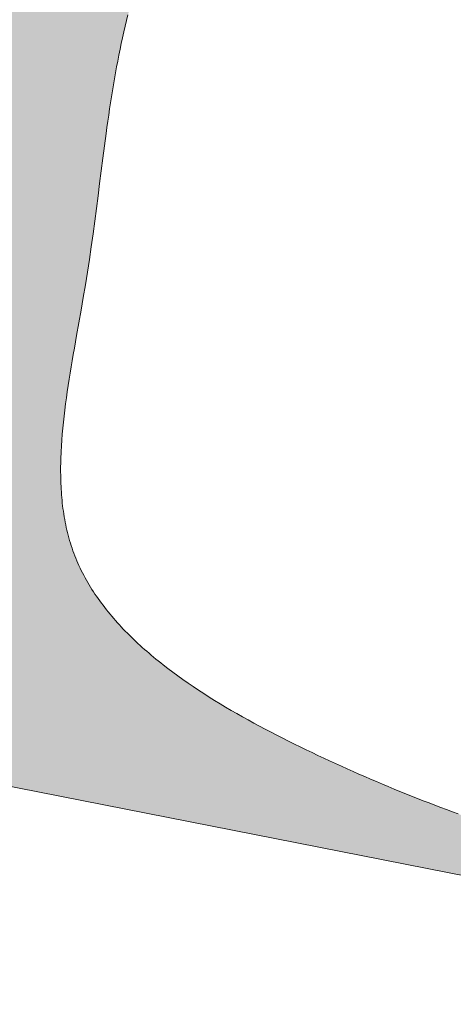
# Model space of a CAD drawing. Header units: metres. Extents: x 167415 to 168367, y 462435 to 462930.
# Tile 9 of 146: x 167598.41 to 167603.62, y 462694.85 to 462706.7. Entities that reach past the tile are written whole.
import ezdxf

# ---------------------------------------------------------------- set-up
doc = ezdxf.new("R2010")
doc.units = ezdxf.units.M
doc.header["$LTSCALE"] = 0.2
doc.layers.add('N_WE_GR_GRAS_WRM_RVA kruidenmengsel 2_B102-A', color=141, linetype='Continuous', lineweight=18)
doc.layers.add('N_WE_GR_GRAS_WRM_RVA kruidenmengsel 2_B102-G', color=141, linetype='Continuous', lineweight=18)

msp = doc.modelspace()

# ---------------------------------------------------------------- hatches: boundary and pattern name
at = {"layer": 'N_WE_GR_GRAS_WRM_RVA kruidenmengsel 2_B102-A', "transparency": 33554687}
h = msp.add_hatch(color=256, dxfattribs=at)
h.dxf.hatch_style = 1
edge = h.paths.add_edge_path()
edge.add_line((167608.5651586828, 462710.954464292), (167604.2644079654, 462711.8812534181))
edge.add_line((167604.2644079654, 462711.8812534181), (167604.3304917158, 462712.1943555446))
edge.add_line((167604.3304917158, 462712.1943555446), (167600.8561371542, 462712.9042744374))
edge.add_arc((167599.6784303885, 462707.630179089), 5.403986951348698, 77.41234641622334, 97.82973971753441)
edge.add_line((167598.9422462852, 462712.9837860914), (167596.2995732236, 462697.8692674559))
edge.add_line((167596.2995732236, 462697.8692674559), (167611.5796678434, 462694.8544704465))
edge.add_line((167611.5796678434, 462694.8544704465), (167613.6649941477, 462695.6352660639))
edge.add_line((167613.6649941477, 462695.6352660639), (167616.1780485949, 462696.5390734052))
edge.add_line((167616.1780485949, 462696.5390734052), (167616.7893859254, 462696.7383507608))
edge.add_line((167616.7893859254, 462696.7383507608), (167617.056623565, 462696.8099453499))
edge.add_line((167617.056623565, 462696.8099453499), (167617.2158224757, 462696.8667852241))
edge.add_line((167617.2158224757, 462696.8667852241), (167617.1452266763, 462697.1066132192))
edge.add_line((167617.1452266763, 462697.1066132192), (167617.1305709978, 462697.1023698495))
edge.add_line((167617.1305709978, 462697.1023698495), (167617.0264297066, 462697.0717148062))
edge.add_line((167617.0264297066, 462697.0717148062), (167616.9224642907, 462697.0406090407))
edge.add_line((167616.9224642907, 462697.0406090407), (167616.8186775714, 462697.0090539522))
edge.add_line((167616.8186775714, 462697.0090539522), (167616.7150725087, 462696.9770510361))
edge.add_line((167616.7150725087, 462696.9770510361), (167616.6116519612, 462696.9446017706))
edge.add_line((167616.6116519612, 462696.9446017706), (167616.5084187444, 462696.9117076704))
edge.add_line((167616.5084187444, 462696.9117076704), (167616.4053756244, 462696.8783702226))
edge.add_line((167616.4053756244, 462696.8783702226), (167616.3025256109, 462696.844591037))
edge.add_line((167616.3025256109, 462696.844591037), (167616.1998713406, 462696.810371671))
edge.add_line((167616.1998713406, 462696.810371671), (167616.0974156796, 462696.7757137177))
edge.add_line((167616.0974156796, 462696.7757137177), (167615.9951613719, 462696.7406188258))
edge.add_line((167615.9951613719, 462696.7406188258), (167615.8931111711, 462696.7050886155))
edge.add_line((167615.8931111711, 462696.7050886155), (167615.7912678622, 462696.6691248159))
edge.add_line((167615.7912678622, 462696.6691248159), (167615.6896340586, 462696.6327290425))
edge.add_line((167615.6896340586, 462696.6327290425), (167615.5882125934, 462696.5959030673))
edge.add_line((167615.5882125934, 462696.5959030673), (167615.4870059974, 462696.5586486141))
edge.add_line((167615.4870059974, 462696.5586486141), (167615.3860170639, 462696.5209674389))
edge.add_line((167615.3860170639, 462696.5209674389), (167615.2852483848, 462696.482861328))
edge.add_line((167615.2852483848, 462696.482861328), (167615.1847026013, 462696.4443320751))
edge.add_line((167615.1847026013, 462696.4443320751), (167615.0845105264, 462696.4054313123))
edge.add_line((167615.0845105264, 462696.4054313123), (167615.0344196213, 462696.3857923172))
edge.add_line((167615.0344196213, 462696.3857923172), (167615.0302639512, 462696.3841570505))
edge.add_line((167615.0302639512, 462696.3841570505), (167615.0116101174, 462696.3780630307))
edge.add_line((167615.0116101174, 462696.3780630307), (167614.9455757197, 462696.3566926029))
edge.add_line((167614.9455757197, 462696.3566926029), (167614.8796314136, 462696.3356745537))
edge.add_line((167614.8796314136, 462696.3356745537), (167614.8135811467, 462696.3149455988))
edge.add_line((167614.8135811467, 462696.3149455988), (167614.7474266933, 462696.2945064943))
edge.add_line((167614.7474266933, 462696.2945064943), (167614.6811700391, 462696.2743580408))
edge.add_line((167614.6811700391, 462696.2743580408), (167614.6148130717, 462696.2545009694))
edge.add_line((167614.6148130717, 462696.2545009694), (167614.5483576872, 462696.234936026))
edge.add_line((167614.5483576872, 462696.234936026), (167614.4818058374, 462696.2156639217))
edge.add_line((167614.4818058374, 462696.2156639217), (167614.4151594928, 462696.1966853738))
edge.add_line((167614.4151594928, 462696.1966853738), (167614.3484205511, 462696.1780010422))
edge.add_line((167614.3484205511, 462696.1780010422), (167614.2815909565, 462696.1596116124))
edge.add_line((167614.2815909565, 462696.1596116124), (167614.2146726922, 462696.1415177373))
edge.add_line((167614.2146726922, 462696.1415177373), (167614.1476677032, 462696.1237200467))
edge.add_line((167614.1476677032, 462696.1237200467), (167614.0805779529, 462696.1062191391))
edge.add_line((167614.0805779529, 462696.1062191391), (167614.0134054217, 462696.0890156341))
edge.add_line((167614.0134054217, 462696.0890156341), (167613.9461520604, 462696.0721101))
edge.add_line((167613.9461520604, 462696.0721101), (167613.8788199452, 462696.0555031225))
edge.add_line((167613.8788199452, 462696.0555031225), (167613.8114109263, 462696.0391952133))
edge.add_line((167613.8114109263, 462696.0391952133), (167613.7439271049, 462696.0231869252))
edge.add_line((167613.7439271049, 462696.0231869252), (167613.6763704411, 462696.0074787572))
edge.add_line((167613.6763704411, 462696.0074787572), (167613.6087429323, 462695.9920712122))
edge.add_line((167613.6087429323, 462695.9920712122), (167613.5410465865, 462695.976964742))
edge.add_line((167613.5410465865, 462695.976964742), (167613.4732834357, 462695.9621598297))
edge.add_line((167613.4732834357, 462695.9621598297), (167613.4054554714, 462695.9476568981))
edge.add_line((167613.4054554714, 462695.9476568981), (167613.3375647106, 462695.933456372))
edge.add_line((167613.3375647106, 462695.933456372), (167613.2696132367, 462695.9195586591))
edge.add_line((167613.2696132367, 462695.9195586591), (167613.2016030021, 462695.9059641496))
edge.add_line((167613.2016030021, 462695.9059641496), (167613.1335360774, 462695.8926731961))
edge.add_line((167613.1335360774, 462695.8926731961), (167613.0654144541, 462695.8796861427))
edge.add_line((167613.0654144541, 462695.8796861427), (167612.9972402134, 462695.8670033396))
edge.add_line((167612.9972402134, 462695.8670033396), (167612.9290153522, 462695.8546250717))
edge.add_line((167612.9290153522, 462695.8546250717), (167612.8607419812, 462695.8425516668))
edge.add_line((167612.8607419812, 462695.8425516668), (167612.7924220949, 462695.8307833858))
edge.add_line((167612.7924220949, 462695.8307833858), (167612.7240577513, 462695.8193204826))
edge.add_line((167612.7240577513, 462695.8193204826), (167612.6556509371, 462695.808163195))
edge.add_line((167612.6556509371, 462695.808163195), (167612.5872037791, 462695.7973117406))
edge.add_line((167612.5872037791, 462695.7973117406), (167612.5187182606, 462695.786766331))
edge.add_line((167612.5187182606, 462695.786766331), (167612.4501964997, 462695.7765271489))
edge.add_line((167612.4501964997, 462695.7765271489), (167612.3816405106, 462695.7665943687))
edge.add_line((167612.3816405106, 462695.7665943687), (167612.3130523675, 462695.7569681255))
edge.add_line((167612.3130523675, 462695.7569681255), (167612.2444340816, 462695.7476485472))
edge.add_line((167612.2444340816, 462695.7476485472), (167612.1757877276, 462695.7386357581))
edge.add_line((167612.1757877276, 462695.7386357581), (167612.1071154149, 462695.7299298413))
edge.add_line((167612.1071154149, 462695.7299298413), (167612.0384190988, 462695.7215308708))
edge.add_line((167612.0384190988, 462695.7215308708), (167611.976666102, 462695.7142590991))
edge.add_line((167611.976666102, 462695.7142590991), (167611.2062328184, 462695.558505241))
edge.add_line((167611.2062328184, 462695.558505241), (167610.9317862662, 462695.5918187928))
edge.add_line((167610.9317862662, 462695.5918187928), (167610.6572933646, 462695.6257302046))
edge.add_line((167610.6572933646, 462695.6257302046), (167610.3827421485, 462695.6603937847))
edge.add_line((167610.3827421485, 462695.6603937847), (167610.1081206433, 462695.6959638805))
edge.add_line((167610.1081206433, 462695.6959638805), (167609.970779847, 462695.7141370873))
edge.add_line((167609.970779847, 462695.7141370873), (167609.8334169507, 462695.7325947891))
edge.add_line((167609.8334169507, 462695.7325947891), (167609.6960305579, 462695.7513562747))
edge.add_line((167609.6960305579, 462695.7513562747), (167609.5586191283, 462695.7704408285))
edge.add_line((167609.5586191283, 462695.7704408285), (167609.4211811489, 462695.7898677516))
edge.add_line((167609.4211811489, 462695.7898677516), (167609.2837150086, 462695.8096563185))
edge.add_line((167609.2837150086, 462695.8096563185), (167609.1462194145, 462695.8298258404))
edge.add_line((167609.1462194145, 462695.8298258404), (167609.0086929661, 462695.8503955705))
edge.add_line((167609.0086929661, 462695.8503955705), (167608.8711338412, 462695.8713848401))
edge.add_line((167608.8711338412, 462695.8713848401), (167608.7335406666, 462695.892812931))
edge.add_line((167608.7335406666, 462695.892812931), (167608.5959120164, 462695.9146991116))
edge.add_line((167608.5959120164, 462695.9146991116), (167608.4582464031, 462695.9370626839))
edge.add_line((167608.4582464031, 462695.9370626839), (167608.3205422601, 462695.9599229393))
edge.add_line((167608.3205422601, 462695.9599229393), (167608.1827980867, 462695.9832991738))
edge.add_line((167608.1827980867, 462695.9832991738), (167608.0450124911, 462696.0072106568))
edge.add_line((167608.0450124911, 462696.0072106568), (167607.9071839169, 462696.0316766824))
edge.add_line((167607.9071839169, 462696.0316766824), (167607.7693108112, 462696.0567165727))
edge.add_line((167607.7693108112, 462696.0567165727), (167607.6313917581, 462696.0823495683))
edge.add_line((167607.6313917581, 462696.0823495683), (167607.4934252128, 462696.1085949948))
edge.add_line((167607.4934252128, 462696.1085949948), (167607.3554097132, 462696.1354721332))
edge.add_line((167607.3554097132, 462696.1354721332), (167607.2173437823, 462696.1630002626))
edge.add_line((167607.2173437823, 462696.1630002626), (167607.0792258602, 462696.1911986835))
edge.add_line((167607.0792258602, 462696.1911986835), (167606.9410544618, 462696.2200866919))
edge.add_line((167606.9410544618, 462696.2200866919), (167606.8028281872, 462696.2496835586))
edge.add_line((167606.8028281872, 462696.2496835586), (167606.6645453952, 462696.2800085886))
edge.add_line((167606.6645453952, 462696.2800085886), (167606.5262046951, 462696.311081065))
edge.add_line((167606.5262046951, 462696.311081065), (167606.387804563, 462696.3429202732))
edge.add_line((167606.387804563, 462696.3429202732), (167606.2493435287, 462696.3755455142))
edge.add_line((167606.2493435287, 462696.3755455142), (167606.1108200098, 462696.408976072))
edge.add_line((167606.1108200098, 462696.408976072), (167605.9722326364, 462696.443231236))
edge.add_line((167605.9722326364, 462696.443231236), (167605.8335798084, 462696.4783302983))
edge.add_line((167605.8335798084, 462696.4783302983), (167605.6948601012, 462696.5142925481))
edge.add_line((167605.6948601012, 462696.5142925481), (167605.5560719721, 462696.5511372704))
edge.add_line((167605.5560719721, 462696.5511372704), (167605.4172139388, 462696.5888837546))
edge.add_line((167605.4172139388, 462696.5888837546), (167605.2782845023, 462696.627551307))
edge.add_line((167605.2782845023, 462696.627551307), (167605.1392821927, 462696.6671591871))
edge.add_line((167605.1392821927, 462696.6671591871), (167605.0002054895, 462696.7077267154))
edge.add_line((167605.0002054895, 462696.7077267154), (167604.8610529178, 462696.7492731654))
edge.add_line((167604.8610529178, 462696.7492731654), (167604.7218229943, 462696.7918178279))
edge.add_line((167604.7218229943, 462696.7918178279), (167604.5825141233, 462696.835380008))
edge.add_line((167604.5825141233, 462696.835380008), (167604.4431249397, 462696.8799789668))
edge.add_line((167604.4431249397, 462696.8799789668), (167604.3036538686, 462696.925634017))
edge.add_line((167604.3036538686, 462696.925634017), (167604.2338872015, 462696.9488635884))
edge.add_line((167604.2338872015, 462696.9488635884), (167604.1640995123, 462696.9723644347))
edge.add_line((167604.1640995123, 462696.9723644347), (167604.0942905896, 462696.996138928))
edge.add_line((167604.0942905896, 462696.996138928), (167604.0244602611, 462697.0201895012))
edge.add_line((167604.0244602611, 462697.0201895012), (167603.9546083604, 462697.0445185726))
edge.add_line((167603.9546083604, 462697.0445185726), (167603.8847346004, 462697.0691285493))
edge.add_line((167603.8847346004, 462697.0691285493), (167603.8148389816, 462697.0940218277))
edge.add_line((167603.8148389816, 462697.0940218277), (167603.7449211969, 462697.1192008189))
edge.add_line((167603.7449211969, 462697.1192008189), (167603.6749810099, 462697.1446679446))
edge.add_line((167603.6749810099, 462697.1446679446), (167603.6050183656, 462697.1704256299))
edge.add_line((167603.6050183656, 462697.1704256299), (167603.5350330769, 462697.1964762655))
edge.add_line((167603.5350330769, 462697.1964762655), (167603.4650247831, 462697.2228222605))
edge.add_line((167603.4650247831, 462697.2228222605), (167603.3949934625, 462697.2494660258))
edge.add_line((167603.3949934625, 462697.2494660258), (167603.3249388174, 462697.2764100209))
edge.add_line((167603.3249388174, 462697.2764100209), (167603.2548607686, 462697.3036565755))
edge.add_line((167603.2548607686, 462697.3036565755), (167603.1847590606, 462697.3312081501))
edge.add_line((167603.1847590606, 462697.3312081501), (167603.1146335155, 462697.3590671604))
edge.add_line((167603.1146335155, 462697.3590671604), (167603.0444839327, 462697.3872360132))
edge.add_line((167603.0444839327, 462697.3872360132), (167602.9743101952, 462697.4157170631))
edge.add_line((167602.9743101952, 462697.4157170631), (167602.9041120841, 462697.4445128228))
edge.add_line((167602.9041120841, 462697.4445128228), (167602.8338893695, 462697.4736256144))
edge.add_line((167602.8338893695, 462697.4736256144), (167602.76364187, 462697.5030579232))
edge.add_line((167602.76364187, 462697.5030579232), (167602.6933694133, 462697.5328121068))
edge.add_line((167602.6933694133, 462697.5328121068), (167602.623071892, 462697.5628905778))
edge.add_line((167602.623071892, 462697.5628905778), (167602.5527489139, 462697.5932957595))
edge.add_line((167602.5527489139, 462697.5932957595), (167602.4824005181, 462697.6240300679))
edge.add_line((167602.4824005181, 462697.6240300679), (167602.4120264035, 462697.655095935))
edge.add_line((167602.4120264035, 462697.655095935), (167602.3416263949, 462697.6864957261))
edge.add_line((167602.3416263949, 462697.6864957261), (167602.2712003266, 462697.7182318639))
edge.add_line((167602.2712003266, 462697.7182318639), (167602.2007480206, 462697.7503067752))
edge.add_line((167602.2007480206, 462697.7503067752), (167602.1302692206, 462697.7827229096))
edge.add_line((167602.1302692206, 462697.7827229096), (167602.0597638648, 462697.8154825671))
edge.add_line((167602.0597638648, 462697.8154825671), (167601.9892315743, 462697.8485882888))
edge.add_line((167601.9892315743, 462697.8485882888), (167601.9186767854, 462697.8820428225))
edge.add_line((167601.9186767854, 462697.8820428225), (167601.8481265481, 462697.9158515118))
edge.add_line((167601.8481265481, 462697.9158515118), (167601.7776155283, 462697.9500203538))
edge.add_line((167601.7776155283, 462697.9500203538), (167601.7071784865, 462697.9845553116))
edge.add_line((167601.7071784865, 462697.9845553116), (167601.6368499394, 462698.0194624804))
edge.add_line((167601.6368499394, 462698.0194624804), (167601.5666646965, 462698.0547478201))
edge.add_line((167601.5666646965, 462698.0547478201), (167601.4966572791, 462698.0904174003))
edge.add_line((167601.4966572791, 462698.0904174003), (167601.4268624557, 462698.1264771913))
edge.add_line((167601.4268624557, 462698.1264771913), (167601.3573148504, 462698.1629332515))
edge.add_line((167601.3573148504, 462698.1629332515), (167601.2880490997, 462698.1997915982))
edge.add_line((167601.2880490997, 462698.1997915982), (167601.2190998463, 462698.2370582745))
edge.add_line((167601.2190998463, 462698.2370582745), (167601.150501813, 462698.2747392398))
edge.add_line((167601.150501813, 462698.2747392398), (167601.0822896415, 462698.312840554))
edge.add_line((167601.0822896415, 462698.312840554), (167601.0144979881, 462698.3513682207))
edge.add_line((167601.0144979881, 462698.3513682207), (167600.9471614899, 462698.3903282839))
edge.add_line((167600.9471614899, 462698.3903282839), (167600.8803148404, 462698.4297267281))
edge.add_line((167600.8803148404, 462698.4297267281), (167600.8139926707, 462698.4695696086))
edge.add_line((167600.8139926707, 462698.4695696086), (167600.7482296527, 462698.5098629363))
edge.add_line((167600.7482296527, 462698.5098629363), (167600.6830604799, 462698.5506127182))
edge.add_line((167600.6830604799, 462698.5506127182), (167600.6185197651, 462698.5918249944))
edge.add_line((167600.6185197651, 462698.5918249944), (167600.5546421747, 462698.6335057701))
edge.add_line((167600.5546421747, 462698.6335057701), (167600.4914623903, 462698.6756610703))
edge.add_line((167600.4914623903, 462698.6756610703), (167600.429015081, 462698.7182969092))
edge.add_line((167600.429015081, 462698.7182969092), (167600.3673348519, 462698.7614193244))
edge.add_line((167600.3673348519, 462698.7614193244), (167600.3064564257, 462698.8050343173))
edge.add_line((167600.3064564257, 462698.8050343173), (167600.2464144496, 462698.8491479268))
edge.add_line((167600.2464144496, 462698.8491479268), (167600.1872435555, 462698.8937661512))
edge.add_line((167600.1872435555, 462698.8937661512), (167600.1289784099, 462698.9388950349))
edge.add_line((167600.1289784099, 462698.9388950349), (167600.1001963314, 462698.9616528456))
edge.add_line((167600.1001963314, 462698.9616528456), (167600.0716536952, 462698.9845405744))
edge.add_line((167600.0716536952, 462698.9845405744), (167600.0433548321, 462699.0075589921))
edge.add_line((167600.0433548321, 462699.0075589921), (167600.015304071, 462699.0307087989))
edge.add_line((167600.015304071, 462699.0307087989), (167599.9875057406, 462699.053990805))
edge.add_line((167599.9875057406, 462699.053990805), (167599.9599641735, 462699.0774057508))
edge.add_line((167599.9599641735, 462699.0774057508), (167599.9326837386, 462699.1009543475))
edge.add_line((167599.9326837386, 462699.1009543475), (167599.9056686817, 462699.1246374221))
edge.add_line((167599.9056686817, 462699.1246374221), (167599.8789234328, 462699.1484556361))
edge.add_line((167599.8789234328, 462699.1484556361), (167599.8524522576, 462699.1724098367))
edge.add_line((167599.8524522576, 462699.1724098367), (167599.8262595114, 462699.1965007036))
edge.add_line((167599.8262595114, 462699.1965007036), (167599.8003495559, 462699.2207290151))
edge.add_line((167599.8003495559, 462699.2207290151), (167599.774726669, 462699.2450955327))
edge.add_line((167599.774726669, 462699.2450955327), (167599.7493952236, 462699.2696010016))
edge.add_line((167599.7493952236, 462699.2696010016), (167599.7243595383, 462699.2942461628))
edge.add_line((167599.7243595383, 462699.2942461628), (167599.6996239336, 462699.3190317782))
edge.add_line((167599.6996239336, 462699.3190317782), (167599.6751927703, 462699.343958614))
edge.add_line((167599.6751927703, 462699.343958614), (167599.6510703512, 462699.3690274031))
edge.add_line((167599.6510703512, 462699.3690274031), (167599.6272610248, 462699.394238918))
edge.add_line((167599.6272610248, 462699.394238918), (167599.6037691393, 462699.419593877))
edge.add_line((167599.6037691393, 462699.419593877), (167599.5805989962, 462699.4450930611))
edge.add_line((167599.5805989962, 462699.4450930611), (167599.5577549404, 462699.470737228))
edge.add_line((167599.5577549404, 462699.470737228), (167599.5352413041, 462699.4965270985))
edge.add_line((167599.5352413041, 462699.4965270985), (167599.5130624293, 462699.5224634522))
edge.add_line((167599.5130624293, 462699.5224634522), (167599.4912226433, 462699.5485470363))
edge.add_line((167599.4912226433, 462699.5485470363), (167599.4697262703, 462699.57477861))
edge.add_line((167599.4697262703, 462699.57477861), (167599.4485776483, 462699.6011588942))
edge.add_line((167599.4485776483, 462699.6011588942), (167599.427781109, 462699.6276886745))
edge.add_line((167599.427781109, 462699.6276886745), (167599.4073409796, 462699.6543687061))
edge.add_line((167599.4073409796, 462699.6543687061), (167599.3872616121, 462699.6811997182))
edge.add_line((167599.3872616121, 462699.6811997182), (167599.3675473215, 462699.7081824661))
edge.add_line((167599.3675473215, 462699.7081824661), (167599.348202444, 462699.7353177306))
edge.add_line((167599.348202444, 462699.7353177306), (167599.3292313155, 462699.7626062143))
edge.add_line((167599.3292313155, 462699.7626062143), (167599.3106382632, 462699.7900487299))
edge.add_line((167599.3106382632, 462699.7900487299), (167599.2924276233, 462699.8176459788))
edge.add_line((167599.2924276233, 462699.8176459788), (167599.2746037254, 462699.8453987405))
edge.add_line((167599.2746037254, 462699.8453987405), (167599.2571708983, 462699.8733077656))
edge.add_line((167599.2571708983, 462699.8733077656), (167599.240133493, 462699.901373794))
edge.add_line((167599.240133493, 462699.901373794), (167599.2234958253, 462699.9295975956))
edge.add_line((167599.2234958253, 462699.9295975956), (167599.2072622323, 462699.9579799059))
edge.add_line((167599.2072622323, 462699.9579799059), (167599.1914370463, 462699.9865214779))
edge.add_line((167599.1914370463, 462699.9865214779), (167599.1760245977, 462700.0152230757))
edge.add_line((167599.1760245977, 462700.0152230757), (167599.1610292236, 462700.0440854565))
edge.add_line((167599.1610292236, 462700.0440854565), (167599.1464552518, 462700.0731093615))
edge.add_line((167599.1464552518, 462700.0731093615), (167599.1323070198, 462700.1022955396))
edge.add_line((167599.1323070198, 462700.1022955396), (167599.1185888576, 462700.1316447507))
edge.add_line((167599.1185888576, 462700.1316447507), (167599.1053050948, 462700.1611577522))
edge.add_line((167599.1053050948, 462700.1611577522), (167599.0924600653, 462700.1908352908))
edge.add_line((167599.0924600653, 462700.1908352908), (167599.0800581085, 462700.2206781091))
edge.add_line((167599.0800581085, 462700.2206781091), (167599.0681035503, 462700.2506869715))
edge.add_line((167599.0681035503, 462700.2506869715), (167599.0566007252, 462700.2808626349))
edge.add_line((167599.0566007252, 462700.2808626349), (167599.0455529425, 462700.3112055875))
edge.add_line((167599.0455529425, 462700.3112055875), (167599.0349569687, 462700.3417147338))
edge.add_line((167599.0349569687, 462700.3417147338), (167599.0248070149, 462700.3723882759))
edge.add_line((167599.0248070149, 462700.3723882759), (167599.0150972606, 462700.4032244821))
edge.add_line((167599.0150972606, 462700.4032244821), (167599.0058218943, 462700.4342215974))
edge.add_line((167599.0058218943, 462700.4342215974), (167598.9969751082, 462700.4653778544))
edge.add_line((167598.9969751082, 462700.4653778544), (167598.9885510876, 462700.4966915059))
edge.add_line((167598.9885510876, 462700.4966915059), (167598.9805440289, 462700.5281607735))
edge.add_line((167598.9805440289, 462700.5281607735), (167598.972948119, 462700.5597839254))
edge.add_line((167598.972948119, 462700.5597839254), (167598.9657575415, 462700.591559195))
edge.add_line((167598.9657575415, 462700.591559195), (167598.9589664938, 462700.6234848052))
edge.add_line((167598.9589664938, 462700.6234848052), (167598.9525691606, 462700.6555590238))
edge.add_line((167598.9525691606, 462700.6555590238), (167598.9465597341, 462700.6877800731))
edge.add_line((167598.9465597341, 462700.6877800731), (167598.9409324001, 462700.7201462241))
edge.add_line((167598.9409324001, 462700.7201462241), (167598.9356813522, 462700.7526556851))
edge.add_line((167598.9356813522, 462700.7526556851), (167598.9308007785, 462700.7853067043))
edge.add_line((167598.9308007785, 462700.7853067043), (167598.9262848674, 462700.8180975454))
edge.add_line((167598.9262848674, 462700.8180975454), (167598.9221278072, 462700.8510264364))
edge.add_line((167598.9221278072, 462700.8510264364), (167598.9183237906, 462700.8840916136))
edge.add_line((167598.9183237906, 462700.8840916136), (167598.9148670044, 462700.9172913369))
edge.add_line((167598.9148670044, 462700.9172913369), (167598.9117516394, 462700.9506238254))
edge.add_line((167598.9117516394, 462700.9506238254), (167598.9089718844, 462700.984087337))
edge.add_line((167598.9089718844, 462700.984087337), (167598.9065219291, 462701.0176801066))
edge.add_line((167598.9065219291, 462701.0176801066), (167598.9043959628, 462701.0514003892))
edge.add_line((167598.9043959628, 462701.0514003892), (167598.9025881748, 462701.0852464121))
edge.add_line((167598.9025881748, 462701.0852464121), (167598.9010927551, 462701.1192164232))
edge.add_line((167598.9010927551, 462701.1192164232), (167598.8999038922, 462701.1533086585))
edge.add_line((167598.8999038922, 462701.1533086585), (167598.8990157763, 462701.1875213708))
edge.add_line((167598.8990157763, 462701.1875213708), (167598.8984225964, 462701.221852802))
edge.add_line((167598.8984225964, 462701.221852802), (167598.8981185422, 462701.2563011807))
edge.add_line((167598.8981185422, 462701.2563011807), (167598.8980978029, 462701.2908647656))
edge.add_line((167598.8980978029, 462701.2908647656), (167598.898354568, 462701.325541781))
edge.add_line((167598.898354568, 462701.325541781), (167598.8988830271, 462701.3603304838))
edge.add_line((167598.8988830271, 462701.3603304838), (167598.9001481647, 462701.415913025))
edge.add_line((167598.9001481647, 462701.415913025), (167598.9035975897, 462701.5005669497))
edge.add_line((167598.9035975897, 462701.5005669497), (167598.9074339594, 462701.5713095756))
edge.add_line((167598.9074339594, 462701.5713095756), (167598.912194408, 462701.6424497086))
edge.add_line((167598.912194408, 462701.6424497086), (167598.9178324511, 462701.7139732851))
edge.add_line((167598.9178324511, 462701.7139732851), (167598.9243016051, 462701.7858662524))
edge.add_line((167598.9243016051, 462701.7858662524), (167598.9315553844, 462701.8581145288))
edge.add_line((167598.9315553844, 462701.8581145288), (167598.9395473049, 462701.9307040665))
edge.add_line((167598.9395473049, 462701.9307040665), (167598.9482308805, 462702.0036207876))
edge.add_line((167598.9482308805, 462702.0036207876), (167598.9575596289, 462702.0768506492))
edge.add_line((167598.9575596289, 462702.0768506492), (167598.9674870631, 462702.1503795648))
edge.add_line((167598.9674870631, 462702.1503795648), (167598.9779667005, 462702.2241934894))
edge.add_line((167598.9779667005, 462702.2241934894), (167598.988952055, 462702.298278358))
edge.add_line((167598.988952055, 462702.298278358), (167599.0003966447, 462702.3726201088))
edge.add_line((167599.0003966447, 462702.3726201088), (167599.0122539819, 462702.4472046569))
edge.add_line((167599.0122539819, 462702.4472046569), (167599.024477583, 462702.5220179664))
edge.add_line((167599.024477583, 462702.5220179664), (167599.0370209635, 462702.5970459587))
edge.add_line((167599.0370209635, 462702.5970459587), (167599.0498376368, 462702.6722745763))
edge.add_line((167599.0498376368, 462702.6722745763), (167599.0628811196, 462702.7476897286))
edge.add_line((167599.0628811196, 462702.7476897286), (167599.0894625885, 462702.8990235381))
edge.add_line((167599.0894625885, 462702.8990235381), (167599.1163934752, 462703.0509348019))
edge.add_line((167599.1163934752, 462703.0509348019), (167599.143301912, 462703.203311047))
edge.add_line((167599.143301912, 462703.203311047), (167599.1698160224, 462703.3560397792))
edge.add_line((167599.1698160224, 462703.3560397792), (167599.195563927, 462703.5090084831))
edge.add_line((167599.195563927, 462703.5090084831), (167599.2080343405, 462703.585547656))
edge.add_line((167599.2080343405, 462703.585547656), (167599.2201798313, 462703.6621049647))
edge.add_line((167599.2201798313, 462703.6621049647), (167599.2320032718, 462703.738669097))
edge.add_line((167599.2320032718, 462703.738669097), (167599.2435262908, 462703.815229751))
edge.add_line((167599.2435262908, 462703.815229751), (167599.2657578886, 462703.9682994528))
edge.add_line((167599.2657578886, 462703.9682994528), (167599.2870482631, 462704.1212317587))
edge.add_line((167599.2870482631, 462704.1212317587), (167599.307571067, 462704.2739444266))
edge.add_line((167599.307571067, 462704.2739444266), (167599.3274999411, 462704.4263550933))
edge.add_line((167599.3274999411, 462704.4263550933), (167599.3470085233, 462704.5783814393))
edge.add_line((167599.3470085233, 462704.5783814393), (167599.366270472, 462704.7299413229))
edge.add_line((167599.366270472, 462704.7299413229), (167599.3854594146, 462704.8809522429))
edge.add_line((167599.3854594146, 462704.8809522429), (167599.4047490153, 462705.031332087))
edge.add_line((167599.4047490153, 462705.031332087), (167599.4243128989, 462705.1809983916))
edge.add_line((167599.4243128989, 462705.1809983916), (167599.4443247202, 462705.32986896))
edge.add_line((167599.4443247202, 462705.32986896), (167599.4545528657, 462705.4039800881))
edge.add_line((167599.4545528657, 462705.4039800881), (167599.4649581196, 462705.4778614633))
edge.add_line((167599.4649581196, 462705.4778614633), (167599.4755621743, 462705.5515027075))
edge.add_line((167599.4755621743, 462705.5515027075), (167599.4863867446, 462705.624893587))
edge.add_line((167599.4863867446, 462705.624893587), (167599.4974535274, 462705.6980237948))
edge.add_line((167599.4974535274, 462705.6980237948), (167599.5087842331, 462705.7708830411))
edge.add_line((167599.5087842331, 462705.7708830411), (167599.5204005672, 462705.84346106))
edge.add_line((167599.5204005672, 462705.84346106), (167599.5323242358, 462705.9157475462))
edge.add_line((167599.5323242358, 462705.9157475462), (167599.5445769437, 462705.9877322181))
edge.add_line((167599.5445769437, 462705.9877322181), (167599.5571803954, 462706.0594047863))
edge.add_line((167599.5571803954, 462706.0594047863), (167599.5701562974, 462706.1307549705))
edge.add_line((167599.5701562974, 462706.1307549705), (167599.5835263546, 462706.201772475))
edge.add_line((167599.5835263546, 462706.201772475), (167599.5973122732, 462706.2724470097))
edge.add_line((167599.5973122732, 462706.2724470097), (167599.6115357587, 462706.3427682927))
edge.add_line((167599.6115357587, 462706.3427682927), (167599.6262185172, 462706.4127260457))
edge.add_line((167599.6262185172, 462706.4127260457), (167599.6413822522, 462706.4823099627))
edge.add_line((167599.6413822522, 462706.4823099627), (167599.6570486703, 462706.5515097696))
edge.add_line((167599.6570486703, 462706.5515097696), (167599.6732394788, 462706.6203151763))
edge.add_line((167599.6732394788, 462706.6203151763), (167599.6899763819, 462706.6887158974))
edge.add_line((167599.6899763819, 462706.6887158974), (167599.7072810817, 462706.7567016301))
edge.add_line((167599.7072810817, 462706.7567016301), (167599.7251752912, 462706.8242621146))
edge.add_line((167599.7251752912, 462706.8242621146), (167599.7436807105, 462706.8913870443))
edge.add_line((167599.7436807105, 462706.8913870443), (167599.7628190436, 462706.9580661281))
edge.add_line((167599.7628190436, 462706.9580661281), (167599.7826120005, 462707.0242890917))
edge.add_line((167599.7826120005, 462707.0242890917), (167599.8030812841, 462707.0900456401))
edge.add_line((167599.8030812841, 462707.0900456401), (167599.8242486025, 462707.1553254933))
edge.add_line((167599.8242486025, 462707.1553254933), (167599.8461356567, 462707.2201183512))
edge.add_line((167599.8461356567, 462707.2201183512), (167599.8687641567, 462707.2844139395))
edge.add_line((167599.8687641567, 462707.2844139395), (167599.8921558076, 462707.3482019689))
edge.add_line((167599.8921558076, 462707.3482019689), (167599.916332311, 462707.4114721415))
edge.add_line((167599.916332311, 462707.4114721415), (167599.9413153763, 462707.4742141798))
edge.add_line((167599.9413153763, 462707.4742141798), (167599.9671267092, 462707.5364177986))
edge.add_line((167599.9671267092, 462707.5364177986), (167599.9937880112, 462707.598072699))
edge.add_line((167599.9937880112, 462707.598072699), (167600.021320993, 462707.6591686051))
edge.add_line((167600.021320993, 462707.6591686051), (167600.0497473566, 462707.7196952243))
edge.add_line((167600.0497473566, 462707.7196952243), (167600.064302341, 462707.7497418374))
edge.add_line((167600.064302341, 462707.7497418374), (167600.079088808, 462707.779642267))
edge.add_line((167600.079088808, 462707.779642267), (167600.094109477, 462707.8093952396))
edge.add_line((167600.094109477, 462707.8093952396), (167600.109367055, 462707.8389994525))
edge.add_line((167600.109367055, 462707.8389994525), (167600.1248642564, 462707.8684536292))
edge.add_line((167600.1248642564, 462707.8684536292), (167600.1406037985, 462707.8977564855))
edge.add_line((167600.1406037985, 462707.8977564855), (167600.1565883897, 462707.9269067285))
edge.add_line((167600.1565883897, 462707.9269067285), (167600.172820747, 462707.9559030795))
edge.add_line((167600.172820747, 462707.9559030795), (167600.1893035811, 462707.9847442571))
edge.add_line((167600.1893035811, 462707.9847442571), (167600.2060396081, 462708.0134289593))
edge.add_line((167600.2060396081, 462708.0134289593), (167600.223031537, 462708.0419559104))
edge.add_line((167600.223031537, 462708.0419559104), (167600.2402820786, 462708.0703238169))
edge.add_line((167600.2402820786, 462708.0703238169), (167600.257793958, 462708.0985314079))
edge.add_line((167600.257793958, 462708.0985314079), (167600.2755698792, 462708.1265773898))
edge.add_line((167600.2755698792, 462708.1265773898), (167600.2936125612, 462708.1544604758))
edge.add_line((167600.2936125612, 462708.1544604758), (167600.3119247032, 462708.1821793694))
edge.add_line((167600.3119247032, 462708.1821793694), (167600.3305090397, 462708.209732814))
edge.add_line((167600.3305090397, 462708.209732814), (167600.3493682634, 462708.2371194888))
edge.add_line((167600.3493682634, 462708.2371194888), (167600.3685050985, 462708.2643381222))
edge.add_line((167600.3685050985, 462708.2643381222), (167600.387922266, 462708.2913874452))
edge.add_line((167600.387922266, 462708.2913874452), (167600.4076224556, 462708.3182661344))
edge.add_line((167600.4076224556, 462708.3182661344), (167600.4276084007, 462708.3449729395))
edge.add_line((167600.4276084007, 462708.3449729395), (167600.4478820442, 462708.3715067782))
edge.add_line((167600.4478820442, 462708.3715067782), (167600.4684418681, 462708.397867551))
edge.add_line((167600.4684418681, 462708.397867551), (167600.4892853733, 462708.4240554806))
edge.add_line((167600.4892853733, 462708.4240554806), (167600.5104100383, 462708.4500707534))
edge.add_line((167600.5104100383, 462708.4500707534), (167600.5318133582, 462708.4759135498))
edge.add_line((167600.5318133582, 462708.4759135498), (167600.5534928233, 462708.501584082))
edge.add_line((167600.5534928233, 462708.501584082), (167600.575445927, 462708.5270825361))
edge.add_line((167600.575445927, 462708.5270825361), (167600.597670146, 462708.5524091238))
edge.add_line((167600.597670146, 462708.5524091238), (167600.620162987, 462708.5775640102))
edge.add_line((167600.620162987, 462708.5775640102), (167600.6429219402, 462708.6025474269))
edge.add_line((167600.6429219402, 462708.6025474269), (167600.6659444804, 462708.627359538))
edge.add_line((167600.6659444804, 462708.627359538), (167600.6892281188, 462708.6520005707))
edge.add_line((167600.6892281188, 462708.6520005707), (167600.7127703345, 462708.6764707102))
edge.add_line((167600.7127703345, 462708.6764707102), (167600.736568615, 462708.7007701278))
edge.add_line((167600.736568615, 462708.7007701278), (167600.760620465, 462708.7248990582))
edge.add_line((167600.760620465, 462708.7248990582), (167600.7849233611, 462708.7488576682))
edge.add_line((167600.7849233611, 462708.7488576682), (167600.8094747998, 462708.7726461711))
edge.add_line((167600.8094747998, 462708.7726461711), (167600.8342722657, 462708.7962647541))
edge.add_line((167600.8342722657, 462708.7962647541), (167600.8593132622, 462708.8197136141))
edge.add_line((167600.8593132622, 462708.8197136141), (167600.8845952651, 462708.8429929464))
edge.add_line((167600.8845952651, 462708.8429929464), (167600.9101157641, 462708.8661029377))
edge.add_line((167600.9101157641, 462708.8661029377), (167600.9358722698, 462708.8890438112))
edge.add_line((167600.9358722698, 462708.8890438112), (167600.9618622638, 462708.9118157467))
edge.add_line((167600.9618622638, 462708.9118157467), (167600.9880832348, 462708.9344189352))
edge.add_line((167600.9880832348, 462708.9344189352), (167601.0145326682, 462708.9568535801))
edge.add_line((167601.0145326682, 462708.9568535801), (167601.0412080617, 462708.9791198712))
edge.add_line((167601.0412080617, 462708.9791198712), (167601.0681068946, 462709.0012180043))
edge.add_line((167601.0681068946, 462709.0012180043), (167601.0952266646, 462709.0231481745))
edge.add_line((167601.0952266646, 462709.0231481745), (167601.1389119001, 462709.0579235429))
edge.add_line((167601.1389119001, 462709.0579235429), (167601.2058649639, 462709.1091932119))
edge.add_line((167601.2058649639, 462709.1091932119), (167601.2624444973, 462709.1512130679))
edge.add_line((167601.2624444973, 462709.1512130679), (167601.319837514, 462709.1925665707))
edge.add_line((167601.319837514, 462709.1925665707), (167601.3780239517, 462709.2332552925))
edge.add_line((167601.3780239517, 462709.2332552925), (167601.4369837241, 462709.2732808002))
edge.add_line((167601.4369837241, 462709.2732808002), (167601.4966967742, 462709.3126446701))
edge.add_line((167601.4966967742, 462709.3126446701), (167601.5571430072, 462709.351348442))
edge.add_line((167601.5571430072, 462709.351348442), (167601.6183023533, 462709.3893937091))
edge.add_line((167601.6183023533, 462709.3893937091), (167601.6801547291, 462709.4267820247))
edge.add_line((167601.6801547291, 462709.4267820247), (167601.7426800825, 462709.463514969))
edge.add_line((167601.7426800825, 462709.463514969), (167601.8058583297, 462709.499594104))
edge.add_line((167601.8058583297, 462709.499594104), (167601.8696693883, 462709.5350209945))
edge.add_line((167601.8696693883, 462709.5350209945), (167601.9340931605, 462709.5697971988))
edge.add_line((167601.9340931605, 462709.5697971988), (167601.9991096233, 462709.6039243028))
edge.add_line((167601.9991096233, 462709.6039243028), (167602.0646986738, 462709.6374038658))
edge.add_line((167602.0646986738, 462709.6374038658), (167602.1308402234, 462709.6702374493))
edge.add_line((167602.1308402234, 462709.6702374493), (167602.1975142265, 462709.7024266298))
edge.add_line((167602.1975142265, 462709.7024266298), (167602.2647005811, 462709.7339729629))
edge.add_line((167602.2647005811, 462709.7339729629), (167602.3323792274, 462709.7648780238))
edge.add_line((167602.3323792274, 462709.7648780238), (167602.4005300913, 462709.7951433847))
edge.add_line((167602.4005300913, 462709.7951433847), (167602.4691330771, 462709.824770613))
edge.add_line((167602.4691330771, 462709.824770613), (167602.5381681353, 462709.8537612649))
edge.add_line((167602.5381681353, 462709.8537612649), (167602.6076151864, 462709.882116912))
edge.add_line((167602.6076151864, 462709.882116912), (167602.6774541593, 462709.9098391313))
edge.add_line((167602.6774541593, 462709.9098391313), (167602.7476649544, 462709.9369294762))
edge.add_line((167602.7476649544, 462709.9369294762), (167602.8182275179, 462709.9633895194))
edge.add_line((167602.8182275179, 462709.9633895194), (167602.8891217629, 462709.9892208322))
edge.add_line((167602.8891217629, 462709.9892208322), (167602.9603275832, 462710.0144249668))
edge.add_line((167602.9603275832, 462710.0144249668), (167603.0318250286, 462710.0390035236))
edge.add_line((167603.0318250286, 462710.0390035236), (167603.1035938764, 462710.0629580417))
edge.add_line((167603.1035938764, 462710.0629580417), (167603.1756141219, 462710.086290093))
edge.add_line((167603.1756141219, 462710.086290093), (167603.2478656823, 462710.1090012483))
edge.add_line((167603.2478656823, 462710.1090012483), (167603.320328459, 462710.1310930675))
edge.add_line((167603.320328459, 462710.1310930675), (167603.3929824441, 462710.152567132))
edge.add_line((167603.3929824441, 462710.152567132), (167603.4658074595, 462710.1734249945))
edge.add_line((167603.4658074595, 462710.1734249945), (167603.538783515, 462710.1936682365))
edge.add_line((167603.538783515, 462710.1936682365), (167603.6118905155, 462710.2132984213))
edge.add_line((167603.6118905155, 462710.2132984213), (167603.6851083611, 462710.2323171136))
edge.add_line((167603.6851083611, 462710.2323171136), (167603.7584169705, 462710.2507258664))
edge.add_line((167603.7584169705, 462710.2507258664), (167603.8317963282, 462710.2685262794))
edge.add_line((167603.8317963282, 462710.2685262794), (167603.9052262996, 462710.2857198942))
edge.add_line((167603.9052262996, 462710.2857198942), (167603.9786868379, 462710.3023082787))
edge.add_line((167603.9786868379, 462710.3023082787), (167604.0521578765, 462710.318293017))
edge.add_line((167604.0521578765, 462710.318293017), (167604.1256193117, 462710.3336756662))
edge.add_line((167604.1256193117, 462710.3336756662), (167604.1990510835, 462710.3484577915))
edge.add_line((167604.1990510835, 462710.3484577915), (167604.2724331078, 462710.3626409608))
edge.add_line((167604.2724331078, 462710.3626409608), (167604.3457468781, 462710.3762271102))
edge.add_line((167604.3457468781, 462710.3762271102), (167604.4189868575, 462710.3892211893))
edge.add_line((167604.4189868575, 462710.3892211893), (167604.4921537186, 462710.4016296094))
edge.add_line((167604.4921537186, 462710.4016296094), (167604.5652483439, 462710.4134588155))
edge.add_line((167604.5652483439, 462710.4134588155), (167604.6382714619, 462710.4247152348))
edge.add_line((167604.6382714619, 462710.4247152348), (167604.7112239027, 462710.4354053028))
edge.add_line((167604.7112239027, 462710.4354053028), (167604.7841065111, 462710.4455354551))
edge.add_line((167604.7841065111, 462710.4455354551), (167604.8569200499, 462710.4551121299))
edge.add_line((167604.8569200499, 462710.4551121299), (167604.9296653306, 462710.4641417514))
edge.add_line((167604.9296653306, 462710.4641417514), (167605.00234319, 462710.4726307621))
edge.add_line((167605.00234319, 462710.4726307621), (167605.0749543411, 462710.4805855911))
edge.add_line((167605.0749543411, 462710.4805855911), (167605.1474996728, 462710.4880126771))
edge.add_line((167605.1474996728, 462710.4880126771), (167605.2199799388, 462710.4949184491))
edge.add_line((167605.2199799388, 462710.4949184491), (167605.2923959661, 462710.5013093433))
edge.add_line((167605.2923959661, 462710.5013093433), (167605.3647485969, 462710.5071918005))
edge.add_line((167605.3647485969, 462710.5071918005), (167605.4370385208, 462710.5125722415))
edge.add_line((167605.4370385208, 462710.5125722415), (167605.5092666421, 462710.5174571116))
edge.add_line((167605.5092666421, 462710.5174571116), (167605.5814337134, 462710.5218528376))
edge.add_line((167605.5814337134, 462710.5218528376), (167605.6535405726, 462710.5257658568))
edge.add_line((167605.6535405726, 462710.5257658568), (167605.7255879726, 462710.5292026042))
edge.add_line((167605.7255879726, 462710.5292026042), (167605.7975768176, 462710.5321695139))
edge.add_line((167605.7975768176, 462710.5321695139), (167605.8695077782, 462710.5346730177))
edge.add_line((167605.8695077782, 462710.5346730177), (167605.9413817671, 462710.5367195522))
edge.add_line((167605.9413817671, 462710.5367195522), (167606.0131995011, 462710.5383155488))
edge.add_line((167606.0131995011, 462710.5383155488), (167606.0849618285, 462710.5394674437))
edge.add_line((167606.0849618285, 462710.5394674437), (167606.1566695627, 462710.5401816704))
edge.add_line((167606.1566695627, 462710.5401816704), (167609.9830534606, 462709.7991677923))
edge.add_line((167609.9830534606, 462709.7991677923), (167610.2618421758, 462709.7448348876))
edge.add_line((167610.2618421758, 462709.7448348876), (167610.5407689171, 462709.6896309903))
edge.add_line((167610.5407689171, 462709.6896309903), (167610.8181620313, 462709.6343094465))
edge.add_line((167610.8181620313, 462709.6343094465), (167611.1113535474, 462709.5683590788))
edge.add_line((167611.1113535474, 462709.5683590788), (167611.6928054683, 462709.4370581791))
edge.add_line((167611.6928054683, 462709.4370581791), (167612.2742142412, 462709.3050877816))
edge.add_line((167612.2742142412, 462709.3050877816), (167612.855497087, 462709.1724664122))
edge.add_line((167612.855497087, 462709.1724664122), (167613.4366528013, 462709.039194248))
edge.add_line((167613.4366528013, 462709.039194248), (167614.017680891, 462708.9052714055))
edge.add_line((167614.017680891, 462708.9052714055), (167614.5985799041, 462708.7706979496))
edge.add_line((167614.5985799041, 462708.7706979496), (167615.1793486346, 462708.6354743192))
edge.add_line((167615.1793486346, 462708.6354743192), (167615.7599863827, 462708.499600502))
edge.add_line((167615.7599863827, 462708.499600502), (167616.3404917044, 462708.3630767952))
edge.add_line((167616.3404917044, 462708.3630767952), (167616.9208637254, 462708.2259032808))
edge.add_line((167616.9208637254, 462708.2259032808), (167617.5011013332, 462708.0880802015))
edge.add_line((167617.5011013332, 462708.0880802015), (167618.0812031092, 462707.9496078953))
edge.add_line((167618.0812031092, 462707.9496078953), (167618.6611684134, 462707.8104863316))
edge.add_line((167618.6611684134, 462707.8104863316), (167619.2409958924, 462707.6707158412))
edge.add_line((167619.2409958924, 462707.6707158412), (167619.8206844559, 462707.5302966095))
edge.add_line((167619.8206844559, 462707.5302966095), (167620.4002332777, 462707.3892287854))
edge.add_line((167620.4002332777, 462707.3892287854), (167620.9796407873, 462707.247512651))
edge.add_line((167620.9796407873, 462707.247512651), (167621.558906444, 462707.1051483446))
edge.add_line((167621.558906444, 462707.1051483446), (167622.1380286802, 462706.9621361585))
edge.add_line((167622.1380286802, 462706.9621361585), (167622.7170069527, 462706.8184761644))
edge.add_line((167622.7170069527, 462706.8184761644), (167623.295839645, 462706.6741687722))
edge.add_line((167623.295839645, 462706.6741687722), (167623.8745259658, 462706.5292140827))
edge.add_line((167623.8745259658, 462706.5292140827), (167624.4530645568, 462706.3836123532))
edge.add_line((167624.4530645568, 462706.3836123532), (167625.0314548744, 462706.2373636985))
edge.add_line((167625.0314548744, 462706.2373636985), (167625.6096952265, 462706.0904685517))
edge.add_line((167625.6096952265, 462706.0904685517), (167626.1877848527, 462705.9429270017))
edge.add_line((167626.1877848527, 462705.9429270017), (167626.7657227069, 462705.7947392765))
edge.add_line((167626.7657227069, 462705.7947392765), (167627.3435075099, 462705.6459056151))
edge.add_line((167627.3435075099, 462705.6459056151), (167627.9211381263, 462705.496426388))
edge.add_line((167627.9211381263, 462705.496426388), (167628.498613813, 462705.3463016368))
edge.add_line((167628.498613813, 462705.3463016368), (167629.0759333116, 462705.1955317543))
edge.add_line((167629.0759333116, 462705.1955317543), (167629.653095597, 462705.0441168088))
edge.add_line((167629.653095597, 462705.0441168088), (167630.230099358, 462704.8920572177))
edge.add_line((167630.230099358, 462704.8920572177), (167630.8069437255, 462704.7393531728))
edge.add_line((167630.8069437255, 462704.7393531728), (167631.3836276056, 462704.5860049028))
edge.add_line((167631.3836276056, 462704.5860049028), (167631.9601499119, 462704.4320127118))
edge.add_line((167631.9601499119, 462704.4320127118), (167632.5365094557, 462704.2773767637))
edge.add_line((167632.5365094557, 462704.2773767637), (167633.1127052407, 462704.1220974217))
edge.add_line((167633.1127052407, 462704.1220974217), (167633.6887363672, 462703.9661748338))
edge.add_line((167633.6887363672, 462703.9661748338), (167634.2646011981, 462703.8096094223))
edge.add_line((167634.2646011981, 462703.8096094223), (167634.8402997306, 462703.65240122))
edge.add_line((167634.8402997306, 462703.65240122), (167635.4158295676, 462703.494550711))
edge.add_line((167635.4158295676, 462703.494550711), (167635.9911905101, 462703.336058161))
edge.add_line((167635.9911905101, 462703.336058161), (167636.5663812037, 462703.1769236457))
edge.add_line((167636.5663812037, 462703.1769236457), (167637.1414006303, 462703.0171475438))
edge.add_line((167637.1414006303, 462703.0171475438), (167637.7162476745, 462702.8567302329))
edge.add_line((167637.7162476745, 462702.8567302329), (167642.131653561, 462701.6014457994))
edge.add_line((167642.131653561, 462701.6014457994), (167640.7373776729, 462702.8343188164))
edge.add_line((167640.7373776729, 462702.8343188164), (167634.7043378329, 462704.518902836))
edge.add_line((167634.7043378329, 462704.518902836), (167629.7083091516, 462705.8567689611))
edge.add_line((167629.7083091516, 462705.8567689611), (167625.0809782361, 462707.0500843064))
edge.add_line((167625.0809782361, 462707.0500843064), (167620.2154744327, 462708.2576373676))
edge.add_line((167620.2154744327, 462708.2576373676), (167615.3510914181, 462709.4168910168))
edge.add_line((167615.3510914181, 462709.4168910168), (167608.5651586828, 462710.954464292))

# ---------------------------------------------------------------- linework, layer by layer
at = {"layer": 'N_WE_GR_GRAS_WRM_RVA kruidenmengsel 2_B102-G', "transparency": 33554687, "flags": 128}
msp.add_lwpolyline([(167604.3304917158, 462712.1943555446), (167600.8561371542, 462712.9042744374, 0.08932411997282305), (167598.9422462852, 462712.9837860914), (167596.2995732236, 462697.8692674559), (167611.5796678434, 462694.8544704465)], format="xyb", dxfattribs=at)
msp.add_lwpolyline([(167603.6749810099, 462697.1446679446), (167603.6050183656, 462697.1704256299), (167603.5350330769, 462697.1964762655), (167603.4650247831, 462697.2228222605), (167603.3949934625, 462697.2494660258), (167603.3249388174, 462697.2764100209), (167603.2548607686, 462697.3036565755), (167603.1847590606, 462697.3312081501), (167603.1146335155, 462697.3590671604), (167603.0444839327, 462697.3872360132), (167602.9743101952, 462697.4157170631), (167602.9041120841, 462697.4445128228), (167602.8338893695, 462697.4736256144), (167602.76364187, 462697.5030579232), (167602.6933694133, 462697.5328121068), (167602.623071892, 462697.5628905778), (167602.5527489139, 462697.5932957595), (167602.4824005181, 462697.6240300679), (167602.4120264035, 462697.655095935), (167602.3416263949, 462697.6864957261), (167602.2712003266, 462697.7182318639), (167602.2007480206, 462697.7503067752), (167602.1302692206, 462697.7827229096), (167602.0597638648, 462697.8154825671), (167601.9892315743, 462697.8485882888), (167601.9186767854, 462697.8820428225), (167601.8481265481, 462697.9158515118), (167601.7776155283, 462697.9500203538), (167601.7071784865, 462697.9845553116), (167601.6368499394, 462698.0194624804), (167601.5666646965, 462698.0547478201), (167601.4966572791, 462698.0904174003), (167601.4268624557, 462698.1264771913), (167601.3573148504, 462698.1629332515), (167601.2880490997, 462698.1997915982), (167601.2190998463, 462698.2370582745), (167601.150501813, 462698.2747392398), (167601.0822896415, 462698.312840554), (167601.0144979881, 462698.3513682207), (167600.9471614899, 462698.3903282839), (167600.8803148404, 462698.4297267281), (167600.8139926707, 462698.4695696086), (167600.7482296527, 462698.5098629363), (167600.6830604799, 462698.5506127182), (167600.6185197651, 462698.5918249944), (167600.5546421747, 462698.6335057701), (167600.4914623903, 462698.6756610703), (167600.429015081, 462698.7182969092), (167600.3673348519, 462698.7614193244), (167600.3064564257, 462698.8050343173), (167600.2464144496, 462698.8491479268), (167600.1872435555, 462698.8937661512), (167600.1289784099, 462698.9388950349), (167600.1001963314, 462698.9616528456), (167600.0716536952, 462698.9845405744), (167600.0433548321, 462699.0075589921), (167600.015304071, 462699.0307087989), (167599.9875057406, 462699.053990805), (167599.9599641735, 462699.0774057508), (167599.9326837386, 462699.1009543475), (167599.9056686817, 462699.1246374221), (167599.8789234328, 462699.1484556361), (167599.8524522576, 462699.1724098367), (167599.8262595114, 462699.1965007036), (167599.8003495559, 462699.2207290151), (167599.774726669, 462699.2450955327), (167599.7493952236, 462699.2696010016), (167599.7243595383, 462699.2942461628), (167599.6996239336, 462699.3190317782), (167599.6751927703, 462699.343958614), (167599.6510703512, 462699.3690274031), (167599.6272610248, 462699.394238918), (167599.6037691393, 462699.419593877), (167599.5805989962, 462699.4450930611), (167599.5577549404, 462699.470737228), (167599.5352413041, 462699.4965270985), (167599.5130624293, 462699.5224634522), (167599.4912226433, 462699.5485470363), (167599.4697262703, 462699.57477861), (167599.4485776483, 462699.6011588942), (167599.427781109, 462699.6276886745), (167599.4073409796, 462699.6543687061), (167599.3872616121, 462699.6811997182), (167599.3675473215, 462699.7081824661), (167599.348202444, 462699.7353177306), (167599.3292313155, 462699.7626062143), (167599.3106382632, 462699.7900487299), (167599.2924276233, 462699.8176459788), (167599.2746037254, 462699.8453987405), (167599.2571708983, 462699.8733077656), (167599.240133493, 462699.901373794), (167599.2234958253, 462699.9295975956), (167599.2072622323, 462699.9579799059), (167599.1914370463, 462699.9865214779), (167599.1760245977, 462700.0152230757), (167599.1610292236, 462700.0440854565), (167599.1464552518, 462700.0731093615), (167599.1323070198, 462700.1022955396), (167599.1185888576, 462700.1316447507), (167599.1053050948, 462700.1611577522), (167599.0924600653, 462700.1908352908), (167599.0800581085, 462700.2206781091), (167599.0681035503, 462700.2506869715), (167599.0566007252, 462700.2808626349), (167599.0455529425, 462700.3112055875), (167599.0349569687, 462700.3417147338), (167599.0248070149, 462700.3723882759), (167599.0150972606, 462700.4032244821), (167599.0058218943, 462700.4342215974), (167598.9969751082, 462700.4653778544), (167598.9885510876, 462700.4966915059), (167598.9805440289, 462700.5281607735), (167598.972948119, 462700.5597839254), (167598.9657575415, 462700.591559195), (167598.9589664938, 462700.6234848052), (167598.9525691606, 462700.6555590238), (167598.9465597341, 462700.6877800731), (167598.9409324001, 462700.7201462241), (167598.9356813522, 462700.7526556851), (167598.9308007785, 462700.7853067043), (167598.9262848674, 462700.8180975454), (167598.9221278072, 462700.8510264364), (167598.9183237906, 462700.8840916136), (167598.9148670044, 462700.9172913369), (167598.9117516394, 462700.9506238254), (167598.9089718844, 462700.984087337), (167598.9065219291, 462701.0176801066), (167598.9043959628, 462701.0514003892), (167598.9025881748, 462701.0852464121), (167598.9010927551, 462701.1192164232), (167598.8999038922, 462701.1533086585), (167598.8990157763, 462701.1875213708), (167598.8984225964, 462701.221852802), (167598.8981185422, 462701.2563011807), (167598.8980978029, 462701.2908647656), (167598.898354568, 462701.325541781), (167598.8988830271, 462701.3603304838), (167598.9001481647, 462701.415913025), (167598.9035975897, 462701.5005669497), (167598.9074339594, 462701.5713095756), (167598.912194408, 462701.6424497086), (167598.9178324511, 462701.7139732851), (167598.9243016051, 462701.7858662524), (167598.9315553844, 462701.8581145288), (167598.9395473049, 462701.9307040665), (167598.9482308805, 462702.0036207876), (167598.9575596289, 462702.0768506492), (167598.9674870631, 462702.1503795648), (167598.9779667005, 462702.2241934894), (167598.988952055, 462702.298278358), (167599.0003966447, 462702.3726201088), (167599.0122539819, 462702.4472046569), (167599.024477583, 462702.5220179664), (167599.0370209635, 462702.5970459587), (167599.0498376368, 462702.6722745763), (167599.0628811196, 462702.7476897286), (167599.0894625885, 462702.8990235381), (167599.1163934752, 462703.0509348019), (167599.143301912, 462703.203311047), (167599.1698160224, 462703.3560397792), (167599.195563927, 462703.5090084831), (167599.2080343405, 462703.585547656), (167599.2201798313, 462703.6621049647), (167599.2320032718, 462703.738669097), (167599.2435262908, 462703.815229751), (167599.2657578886, 462703.9682994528), (167599.2870482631, 462704.1212317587), (167599.307571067, 462704.2739444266), (167599.3274999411, 462704.4263550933), (167599.3470085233, 462704.5783814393), (167599.366270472, 462704.7299413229), (167599.3854594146, 462704.8809522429), (167599.4047490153, 462705.031332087), (167599.4243128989, 462705.1809983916), (167599.4443247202, 462705.32986896), (167599.4545528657, 462705.4039800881), (167599.4649581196, 462705.4778614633), (167599.4755621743, 462705.5515027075), (167599.4863867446, 462705.624893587), (167599.4974535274, 462705.6980237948), (167599.5087842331, 462705.7708830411), (167599.5204005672, 462705.84346106), (167599.5323242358, 462705.9157475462), (167599.5445769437, 462705.9877322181), (167599.5571803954, 462706.0594047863), (167599.5701562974, 462706.1307549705), (167599.5835263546, 462706.201772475), (167599.5973122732, 462706.2724470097), (167599.6115357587, 462706.3427682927), (167599.6262185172, 462706.4127260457), (167599.6413822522, 462706.4823099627), (167599.6570486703, 462706.5515097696), (167599.6732394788, 462706.6203151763), (167599.6899763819, 462706.6887158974), (167599.7072810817, 462706.7567016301)], dxfattribs=at)

doc.saveas('drawing.dxf')
